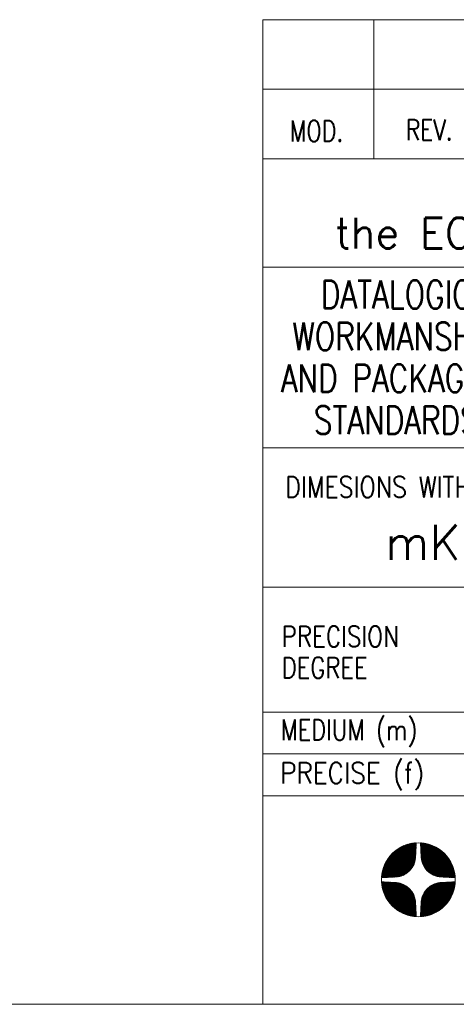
# Model space of a CAD drawing. Header units: millimetres. Extents: x 0 to 415, y 0 to 292.
# Tile 2 of 26: x 208 to 239, y 5 to 76. Entities that reach past the tile are written whole.
import ezdxf

# ---------------------------------------------------------------- set-up
doc = ezdxf.new("R2010")
doc.units = ezdxf.units.MM
doc.layers.add('1', color=7, linetype='Continuous', true_color=0xffffff)
doc.layers.add('256', color=7, linetype='Continuous', true_color=0xffffff)
doc.styles.add('blockfont', font='simplex.shx')
doc.styles.add('ideas_simplex', font='simplex.shx')

# ---------------------------------------------------------------- blocks, each defined once
blk = doc.blocks.new('HATCH19')
at = {"color": 5, "lineweight": 13}
for p, q in [((236.357539, 11.320064), (238.842144, 13.804669)), ((236.359053, 11.348953), (238.813255, 13.803155)), ((236.360567, 11.377842), (238.784365, 13.801641)), ((236.362081, 11.406732), (238.755476, 13.800126)), ((236.363595, 11.435621), (238.726587, 13.798612)), ((236.365109, 11.464511), (238.697697, 13.797098)), ((236.366623, 11.4934), (238.668808, 13.795584)), ((236.368137, 11.52229), (238.639918, 13.79407)), ((236.369601, 11.30475), (238.857458, 13.792607)), ((236.369651, 11.551179), (238.611029, 13.792556)), ((236.371165, 11.580069), (238.582139, 13.791042)), ((236.372679, 11.608958), (238.55325, 13.789528)), ((236.374194, 11.637847), (238.524361, 13.788014)), ((236.375708, 11.666737), (238.495471, 13.7865)), ((236.377222, 11.695626), (238.466582, 13.784986)), ((236.378736, 11.724516), (238.437692, 13.783472)), ((236.38025, 11.753405), (238.408803, 13.781958)), ((236.381764, 11.782295), (238.379913, 13.780444)), ((236.383278, 11.811184), (238.351024, 13.77893)), ((236.384792, 11.840074), (238.322135, 13.777416)), ((236.386306, 11.868963), (238.293245, 13.775902)), ((236.38782, 11.897852), (238.264356, 13.774388)), ((236.389334, 11.926742), (238.235466, 13.772874)), ((236.390848, 11.955631), (238.206577, 13.77136)), ((236.392362, 11.984521), (238.177687, 13.769846)), ((236.393876, 12.01341), (238.148798, 13.768332)), ((236.39539, 12.0423), (238.119908, 13.766818)), ((236.396904, 12.071189), (238.091019, 13.765304)), ((236.398418, 12.100079), (238.06213, 13.76379)), ((236.398944, 11.306718), (238.855491, 13.763264)), ((236.399932, 12.128968), (238.03324, 13.762276)), ((236.401446, 12.157857), (238.004351, 13.760762)), ((236.40296, 12.186747), (237.975461, 13.759248)), ((236.404474, 12.215636), (237.946572, 13.757734)), ((236.405988, 12.244526), (237.917682, 13.75622)), ((236.407502, 12.273415), (237.888793, 13.754706)), ((236.409016, 12.302305), (237.859904, 13.753192)), ((236.41053, 12.331194), (237.831014, 13.751678)), ((236.412325, 12.360364), (237.801844, 13.749883)), ((236.414748, 12.390163), (237.772045, 13.74746)), ((236.417847, 12.420637), (237.741571, 13.744362)), ((236.421673, 12.451838), (237.71037, 13.740536)), ((236.426287, 12.483828), (237.67838, 13.735921)), ((236.428644, 11.309042), (238.853167, 13.733565)), ((236.431762, 12.516679), (237.64553, 13.730446)), ((236.438181, 12.550473), (237.611735, 13.724027)), ((236.445645, 12.585313), (237.576896, 13.716563)), ((236.454276, 12.621319), (237.540889, 13.707932)), ((236.458714, 11.311737), (238.850472, 13.703494)), ((236.464225, 12.658643), (237.503565, 13.697983)), ((236.47568, 12.697474), (237.464735, 13.686528)), ((236.488884, 12.738053), (237.424155, 13.673324)), ((236.489171, 11.314818), (238.84739, 13.673037)), ((236.504159, 12.780703), (237.381505, 13.65805)), ((236.520031, 11.318303), (238.843905, 13.642177)), ((236.521946, 12.825866), (237.336342, 13.640262)), ((236.542881, 12.874177), (237.288031, 13.619327)), ((236.551313, 11.322209), (238.839999, 13.610896)), ((236.567944, 12.926615), (237.235594, 13.594264)), ((236.583035, 11.326556), (238.835652, 13.579173)), ((236.598787, 12.984833), (237.177375, 13.563422)), ((236.61522, 11.331366), (238.830843, 13.546988)), ((236.638663, 13.052085), (237.110124, 13.523545)), ((236.647892, 11.336662), (238.825547, 13.514317)), ((236.681075, 11.34247), (238.819739, 13.481133)), ((236.696171, 13.136968), (237.02524, 13.466037)), ((236.714799, 11.348818), (238.81339, 13.447409)), ((236.749096, 11.355739), (238.806469, 13.413113)), ((236.783999, 11.363268), (238.798941, 13.378209)), ((236.81955, 11.371442), (238.790766, 13.342659)), ((236.85579, 11.380308), (238.7819, 13.306418)), ((236.892772, 11.389914), (238.772295, 13.269437)), ((236.93055, 11.400316), (238.761892, 13.231659)), ((236.969189, 11.41158), (238.750628, 13.193019)), ((237.008764, 11.42378), (238.738428, 13.153444)), ((237.049363, 11.437003), (238.725205, 13.112846)), ((237.091086, 11.451351), (238.710858, 13.071123)), ((237.134055, 11.466944), (238.695264, 13.028154)), ((237.178415, 11.483929), (238.678279, 12.983793)), ((237.224346, 11.502485), (238.659724, 12.937862)), ((237.27207, 11.522833), (238.639376, 12.890139)), ((237.321868, 11.545256), (238.616953, 12.840341)), ((237.37411, 11.570122), (238.592086, 12.788098)), ((237.429294, 11.597931), (238.564277, 12.732914)), ((237.488121, 11.629382), (238.532826, 12.674088)), ((237.551633, 11.665519), (238.49669, 12.610576)), ((237.621508, 11.708019), (238.454189, 12.5407)), ((237.700793, 11.759928), (238.40228, 12.461415)), ((237.796286, 11.828046), (238.334163, 12.365922)), ((237.933104, 11.937489), (238.22472, 12.229104))]:
    blk.add_line(p, q, dxfattribs=at)
blk = doc.blocks.new('HATCH21')
at = {"color": 5, "lineweight": 13}
for p, q in [((236.358574, 16.571414), (236.392138, 16.604978)), ((236.359937, 16.545402), (236.417607, 16.603071)), ((236.3613, 16.519389), (236.442849, 16.600938)), ((236.362663, 16.493377), (236.46787, 16.598584)), ((236.364027, 16.467365), (236.492676, 16.596015)), ((236.36539, 16.441353), (236.517271, 16.593234)), ((236.366753, 16.415341), (236.541659, 16.590247)), ((236.368116, 16.389329), (236.565846, 16.587058)), ((236.36948, 16.363316), (236.589835, 16.583672)), ((236.370843, 16.337304), (236.61363, 16.580092)), ((236.372206, 16.311292), (236.637236, 16.576322)), ((236.373569, 16.28528), (236.660655, 16.572366)), ((236.374933, 16.259268), (236.683892, 16.568227)), ((236.376296, 16.233256), (236.70695, 16.56391)), ((236.377659, 16.207243), (236.729832, 16.559416)), ((236.379022, 16.181231), (236.752541, 16.55475)), ((236.380386, 16.155219), (236.77508, 16.549913)), ((236.381749, 16.129207), (236.797452, 16.54491)), ((236.383112, 16.103195), (236.819659, 16.539742)), ((236.384475, 16.077182), (236.841705, 16.534412)), ((236.385839, 16.05117), (236.863591, 16.528923)), ((236.387202, 16.025158), (236.885321, 16.523278)), ((236.388565, 15.999146), (236.906896, 16.517477)), ((236.389928, 15.973134), (236.928319, 16.511525)), ((236.391292, 15.947122), (236.949592, 16.505422)), ((236.392655, 15.921109), (236.970717, 16.499172)), ((236.394018, 15.895097), (236.991696, 16.492775)), ((236.395381, 15.869085), (237.01253, 16.486234)), ((236.396744, 15.843073), (237.033222, 16.479551)), ((236.398108, 15.817061), (237.053774, 16.472727)), ((236.399471, 15.791049), (237.074187, 16.465764)), ((236.400834, 15.765036), (237.094462, 16.458664)), ((236.402197, 15.739024), (237.114602, 16.451429)), ((236.403561, 15.713012), (237.134608, 16.44406)), ((236.404924, 15.687), (237.154482, 16.436558)), ((236.406287, 15.660988), (237.174224, 16.428925)), ((236.40765, 15.634975), (237.193837, 16.421162)), ((236.409014, 15.608963), (237.213321, 16.41327)), ((236.410377, 15.582951), (237.232678, 16.405252)), ((236.411893, 15.557092), (237.251909, 16.397108)), ((236.413819, 15.531642), (237.271015, 16.388839)), ((236.416141, 15.506589), (237.289998, 16.380446)), ((236.418843, 15.481915), (237.308859, 16.371931)), ((236.42191, 15.457607), (237.327598, 16.363295)), ((236.425328, 15.43365), (237.346217, 16.354538)), ((236.429086, 15.410032), (237.364716, 16.345662)), ((236.433171, 15.386742), (237.383097, 16.336668)), ((236.437573, 15.363769), (237.401361, 16.327556)), ((236.442282, 15.341102), (237.419508, 16.318328)), ((236.447289, 15.318733), (237.43754, 16.308984)), ((236.452584, 15.296654), (237.455457, 16.299526)), ((236.458161, 15.274855), (237.47326, 16.289953)), ((236.464012, 15.25333), (237.490949, 16.280267)), ((236.47013, 15.232073), (237.508526, 16.270469)), ((236.476508, 15.211075), (237.525992, 16.260559)), ((236.48314, 15.190332), (237.543346, 16.250538)), ((236.490022, 15.169838), (237.56059, 16.240407)), ((236.497146, 15.149588), (237.577724, 16.230166)), ((236.50451, 15.129575), (237.59475, 16.219815)), ((236.512107, 15.109797), (237.611666, 16.209357)), ((236.519933, 15.090248), (237.628475, 16.19879)), ((236.527985, 15.070925), (237.645177, 16.188116)), ((236.536259, 15.051823), (237.661771, 16.177335)), ((236.54475, 15.032939), (237.67826, 16.166448)), ((236.553456, 15.014269), (237.694642, 16.155455)), ((236.562373, 14.995811), (237.710919, 16.144357)), ((236.571499, 14.977561), (237.727091, 16.133153)), ((236.58083, 14.959517), (237.743158, 16.121845)), ((236.590364, 14.941676), (237.759122, 16.110433)), ((236.600098, 14.924034), (237.774982, 16.098918)), ((236.610031, 14.906591), (237.790738, 16.087299)), ((236.620159, 14.889344), (237.806391, 16.075576)), ((236.630481, 14.872291), (237.821942, 16.063751)), ((236.640995, 14.85543), (237.83739, 16.051824)), ((236.6517, 14.838759), (237.852736, 16.039795)), ((236.662593, 14.822276), (237.86798, 16.027664)), ((236.673673, 14.805981), (237.883123, 16.015431)), ((236.684938, 14.789871), (237.898164, 16.003097)), ((236.696388, 14.773946), (237.913104, 15.990661)), ((236.708022, 14.758203), (237.927943, 15.978125)), ((236.719837, 14.742643), (237.942682, 15.965488)), ((236.731833, 14.727265), (237.95732, 15.952751)), ((236.74401, 14.712066), (237.971857, 15.939913)), ((236.756367, 14.697047), (237.986294, 15.926975)), ((236.768902, 14.682207), (238.000632, 15.913936)), ((236.781615, 14.667545), (238.014869, 15.900798)), ((236.794506, 14.65306), (238.029006, 15.88756)), ((236.807575, 14.638753), (238.043043, 15.874221)), ((236.82082, 14.624623), (238.05698, 15.860783)), ((236.834243, 14.61067), (238.070818, 15.847245)), ((236.847842, 14.596894), (238.084556, 15.833608)), ((236.861618, 14.583294), (238.098194, 15.81987)), ((236.87557, 14.569871), (238.111732, 15.806033)), ((236.889699, 14.556625), (238.12517, 15.792096)), ((236.904005, 14.543556), (238.138509, 15.778059)), ((236.918489, 14.530664), (238.151748, 15.763923)), ((236.93315, 14.51795), (238.164886, 15.749686)), ((236.94799, 14.505414), (238.177925, 15.735349)), ((236.963008, 14.493057), (238.190864, 15.720912)), ((236.978206, 14.48088), (238.203702, 15.706375)), ((236.993585, 14.468883), (238.21644, 15.691738)), ((237.009144, 14.457067), (238.229077, 15.677)), ((237.024886, 14.445433), (238.241613, 15.662161)), ((237.04081, 14.433982), (238.254049, 15.647221)), ((237.056919, 14.422716), (238.266384, 15.63218)), ((237.073214, 14.411635), (238.278617, 15.617038)), ((237.089696, 14.400741), (238.290748, 15.601794)), ((237.106366, 14.390036), (238.302778, 15.586448)), ((237.123227, 14.379522), (238.314706, 15.571)), ((237.140279, 14.369199), (238.326531, 15.55545)), ((237.157526, 14.35907), (238.338254, 15.539797)), ((237.174968, 14.349137), (238.349873, 15.524042)), ((237.192609, 14.339401), (238.361389, 15.508182)), ((237.210449, 14.329867), (238.372802, 15.492219)), ((237.228493, 14.320535), (238.38411, 15.476152)), ((237.246742, 14.311409), (238.395314, 15.45998)), ((237.265199, 14.302491), (238.406413, 15.443704)), ((237.283868, 14.293784), (238.417406, 15.427322)), ((237.302751, 14.285292), (238.428293, 15.410834)), ((237.321852, 14.277017), (238.439075, 15.39424)), ((237.341175, 14.268965), (238.449749, 15.377539)), ((237.360723, 14.261137), (238.460316, 15.36073)), ((237.3805, 14.253539), (238.470775, 15.343814)), ((237.400512, 14.246175), (238.481126, 15.326789)), ((237.420762, 14.239049), (238.491367, 15.309655)), ((237.441255, 14.232167), (238.501499, 15.292412)), ((237.461997, 14.225534), (238.51152, 15.275058)), ((237.482993, 14.219155), (238.521431, 15.257593)), ((237.50425, 14.213036), (238.53123, 15.240016)), ((237.525774, 14.207185), (238.540916, 15.222327)), ((237.547571, 14.201607), (238.550489, 15.204524)), ((237.56965, 14.19631), (238.559948, 15.186608)), ((237.592018, 14.191302), (238.569292, 15.168577)), ((237.614683, 14.186592), (238.578521, 15.15043)), ((237.637655, 14.182189), (238.587633, 15.132166)), ((237.660944, 14.178103), (238.596627, 15.113786)), ((237.684561, 14.174344), (238.605504, 15.095287)), ((237.708516, 14.170924), (238.614261, 15.076668)), ((237.732823, 14.167855), (238.622898, 15.05793)), ((237.757496, 14.165152), (238.631413, 15.03907)), ((237.782548, 14.162829), (238.639806, 15.020087)), ((237.807996, 14.160902), (238.648076, 15.000981)), ((237.833854, 14.159384), (238.65622, 14.981751)), ((237.859866, 14.158021), (238.664239, 14.962394)), ((237.885878, 14.156658), (238.672131, 14.94291)), ((237.91189, 14.155294), (238.679894, 14.923298)), ((237.937903, 14.153931), (238.687528, 14.903556)), ((237.963915, 14.152568), (238.69503, 14.883683)), ((237.989927, 14.151205), (238.7024, 14.863678)), ((238.015939, 14.149841), (238.709636, 14.843538)), ((238.041951, 14.148478), (238.716736, 14.823263)), ((238.067963, 14.147115), (238.723699, 14.802851)), ((238.093976, 14.145752), (238.730524, 14.7823)), ((238.119988, 14.144388), (238.737207, 14.761608)), ((238.146, 14.143025), (238.743749, 14.740774)), ((238.172012, 14.141662), (238.750146, 14.719796)), ((238.198024, 14.140299), (238.756397, 14.698672)), ((238.224036, 14.138935), (238.762501, 14.6774)), ((238.250049, 14.137572), (238.768454, 14.655977)), ((238.276061, 14.136209), (238.774254, 14.634403)), ((238.302073, 14.134846), (238.779901, 14.612673)), ((238.328085, 14.133482), (238.78539, 14.590787)), ((238.354097, 14.132119), (238.79072, 14.568742)), ((238.380109, 14.130756), (238.795889, 14.546535)), ((238.406122, 14.129393), (238.800893, 14.524164)), ((238.432134, 14.128029), (238.80573, 14.501626)), ((238.458146, 14.126666), (238.810397, 14.478917)), ((238.484158, 14.125303), (238.814891, 14.456036)), ((238.51017, 14.12394), (238.81921, 14.432979)), ((238.536182, 14.122576), (238.823349, 14.409743)), ((238.562195, 14.121213), (238.827305, 14.386324)), ((238.588207, 14.11985), (238.831076, 14.362719)), ((238.614219, 14.118487), (238.834657, 14.338924)), ((238.640231, 14.117123), (238.838044, 14.314936)), ((238.666243, 14.11576), (238.841233, 14.29075)), ((238.692255, 14.114397), (238.844221, 14.266362)), ((238.718268, 14.113034), (238.847003, 14.241769)), ((238.74428, 14.11167), (238.849573, 14.216964)), ((238.770292, 14.110307), (238.851928, 14.191943)), ((238.796304, 14.108944), (238.854062, 14.166701)), ((238.822316, 14.107581), (238.855969, 14.141234))]:
    blk.add_line(p, q, dxfattribs=at)
blk = doc.blocks.new('HATCH23')
at = {"color": 5, "lineweight": 13}
for p, q in [((233.555755, 14.11871), (236.043497, 16.606453)), ((233.557723, 14.148055), (236.014153, 16.604484)), ((233.560049, 14.177755), (235.984452, 16.602159)), ((233.562745, 14.207827), (235.95438, 16.599463)), ((233.565828, 14.238286), (235.923922, 16.59638)), ((233.569314, 14.269147), (235.89306, 16.592893)), ((233.570955, 14.106536), (236.055672, 16.591253)), ((233.573222, 14.30043), (235.861777, 16.588986)), ((233.577571, 14.332154), (235.830053, 16.584637)), ((233.582382, 14.364341), (235.797866, 16.579826)), ((233.58768, 14.397015), (235.765193, 16.574528)), ((233.59349, 14.4302), (235.732008, 16.568718)), ((233.599841, 14.463926), (235.698282, 16.562367)), ((233.599845, 14.10805), (236.054158, 16.562363)), ((233.606764, 14.498225), (235.663983, 16.555444)), ((233.614294, 14.533131), (235.629077, 16.547913)), ((233.622471, 14.568683), (235.593524, 16.539736)), ((233.628734, 14.109564), (236.052644, 16.533474)), ((233.63134, 14.604927), (235.557281, 16.530868)), ((233.640948, 14.641911), (235.520297, 16.52126)), ((233.651354, 14.679692), (235.482516, 16.510854)), ((233.657624, 14.111078), (236.05113, 16.504584)), ((233.662621, 14.718335), (235.443873, 16.499587)), ((233.674825, 14.757914), (235.404294, 16.487383)), ((233.686513, 14.112592), (236.049616, 16.475695)), ((233.688051, 14.798516), (235.363692, 16.474156)), ((233.702403, 14.840243), (235.321965, 16.459804)), ((233.715403, 14.114106), (236.048102, 16.446805)), ((233.718002, 14.883217), (235.278991, 16.444206)), ((233.734992, 14.927583), (235.234625, 16.427215)), ((233.744292, 14.11562), (236.046588, 16.417916)), ((233.753554, 14.97352), (235.188688, 16.408654)), ((233.773182, 14.117134), (236.045074, 16.389027)), ((233.773909, 15.02125), (235.140957, 16.388299)), ((233.79634, 15.071057), (235.091151, 16.365868)), ((233.802071, 14.118648), (236.04356, 16.360137)), ((233.821217, 15.123309), (235.038899, 16.340991)), ((233.830961, 14.120162), (236.042046, 16.331248)), ((233.849037, 15.178505), (234.983703, 16.31317)), ((233.85985, 14.121676), (236.040532, 16.302358)), ((233.880504, 15.237347), (234.924861, 16.281704)), ((233.888739, 14.12319), (236.039018, 16.273469)), ((233.91666, 15.300878), (234.861329, 16.245548)), ((233.917629, 14.124704), (236.037504, 16.244579)), ((233.946518, 14.126218), (236.03599, 16.21569)), ((233.959188, 15.370782), (234.791426, 16.20302)), ((233.975408, 14.127732), (236.034476, 16.186801)), ((234.004297, 14.129246), (236.032962, 16.157911)), ((234.011141, 15.45011), (234.712098, 16.151067)), ((234.033187, 14.130761), (236.031448, 16.129022)), ((234.062076, 14.132275), (236.029934, 16.100132)), ((234.079341, 15.545686), (234.616521, 16.082866)), ((234.090966, 14.133789), (236.02842, 16.071243)), ((234.119855, 14.135303), (236.026906, 16.042353)), ((234.148745, 14.136817), (236.025392, 16.013464)), ((234.177634, 14.138331), (236.023878, 15.984574)), ((234.189084, 15.682804), (234.479403, 15.973124)), ((234.206524, 14.139845), (236.022364, 15.955685)), ((234.235413, 14.141359), (236.02085, 15.926796)), ((234.264302, 14.142873), (236.019336, 15.897906)), ((234.293192, 14.144387), (236.017822, 15.869017)), ((234.322081, 14.145901), (236.016308, 15.840127)), ((234.350971, 14.147415), (236.014794, 15.811238)), ((234.37986, 14.148929), (236.01328, 15.782348)), ((234.40875, 14.150443), (236.011766, 15.753459)), ((234.437639, 14.151957), (236.010252, 15.724569)), ((234.466529, 14.153471), (236.008738, 15.69568)), ((234.495418, 14.154985), (236.007224, 15.666791)), ((234.524308, 14.156499), (236.00571, 15.637901)), ((234.553197, 14.158013), (236.004196, 15.609012)), ((234.582087, 14.159527), (236.002682, 15.580122)), ((234.611255, 14.16132), (236.000889, 15.550954)), ((234.641051, 14.163741), (235.998468, 15.521158)), ((234.671522, 14.166837), (235.995372, 15.490686)), ((234.702721, 14.17066), (235.991549, 15.459488)), ((234.734708, 14.175272), (235.986937, 15.427501)), ((234.767555, 14.180743), (235.981466, 15.394654)), ((234.801346, 14.187159), (235.97505, 15.360863)), ((234.836181, 14.194619), (235.96759, 15.326027)), ((234.872184, 14.203245), (235.958963, 15.290025)), ((234.909502, 14.213189), (235.94902, 15.252706)), ((234.948327, 14.224638), (235.937571, 15.213882)), ((234.988899, 14.237835), (235.924374, 15.173309)), ((235.031541, 14.253102), (235.909107, 15.130667)), ((235.076694, 14.270878), (235.89133, 15.085515)), ((235.124992, 14.291801), (235.870408, 15.037217)), ((235.177412, 14.316846), (235.845363, 14.984797)), ((235.235605, 14.347663), (235.814545, 14.926604)), ((235.302814, 14.387497), (235.774712, 14.859395)), ((235.387599, 14.444906), (235.717302, 14.77461))]:
    blk.add_line(p, q, dxfattribs=at)
blk = doc.blocks.new('HATCH25')
at = {"color": 5, "lineweight": 13}
for p, q in [((233.55723, 13.770071), (233.590794, 13.803635)), ((233.559137, 13.744602), (233.616806, 13.802271)), ((233.56127, 13.71936), (233.642818, 13.800908)), ((233.563624, 13.694338), (233.66883, 13.799545)), ((233.566194, 13.669533), (233.694843, 13.798182)), ((233.568974, 13.644938), (233.720855, 13.796818)), ((233.571961, 13.620549), (233.746867, 13.795455)), ((233.57515, 13.596363), (233.772879, 13.794092)), ((233.578537, 13.572374), (233.798891, 13.792729)), ((233.582117, 13.548579), (233.824904, 13.791366)), ((233.585886, 13.524973), (233.850916, 13.790002)), ((233.589842, 13.501553), (233.876928, 13.788639)), ((233.593981, 13.478316), (233.90294, 13.787276)), ((233.598298, 13.455259), (233.928952, 13.785913)), ((233.602792, 13.432377), (233.954965, 13.784549)), ((233.607459, 13.409668), (233.980977, 13.783186)), ((233.612295, 13.387129), (234.006989, 13.781823)), ((233.617299, 13.364757), (234.033001, 13.78046)), ((233.622466, 13.342549), (234.059013, 13.779096)), ((233.627796, 13.320504), (234.085026, 13.777733)), ((233.633285, 13.298617), (234.111038, 13.77637)), ((233.638931, 13.276887), (234.13705, 13.775007)), ((233.644731, 13.255312), (234.163062, 13.773643)), ((233.650683, 13.233889), (234.189074, 13.77228)), ((233.656786, 13.212617), (234.215086, 13.770917)), ((233.663037, 13.191492), (234.241099, 13.769554)), ((233.669433, 13.170513), (234.267111, 13.768191)), ((233.675974, 13.149679), (234.293123, 13.766827)), ((233.682658, 13.128986), (234.319135, 13.765464)), ((233.689481, 13.108435), (234.345147, 13.764101)), ((233.696444, 13.088022), (234.37116, 13.762738)), ((233.703544, 13.067746), (234.397172, 13.761374)), ((233.710779, 13.047606), (234.423184, 13.760011)), ((233.718148, 13.0276), (234.449196, 13.758648)), ((233.72565, 13.007727), (234.475208, 13.757285)), ((233.733284, 12.987984), (234.501221, 13.755921)), ((233.741046, 12.968372), (234.527233, 13.754558)), ((233.748938, 12.948888), (234.553245, 13.753195)), ((233.756956, 12.929531), (234.579257, 13.751832)), ((233.7651, 12.9103), (234.605116, 13.750315)), ((233.773369, 12.891193), (234.630566, 13.74839)), ((233.781762, 12.87221), (234.65562, 13.746068)), ((233.790277, 12.85335), (234.680293, 13.743366)), ((233.798913, 12.834611), (234.704602, 13.740299)), ((233.80767, 12.815992), (234.728558, 13.73688)), ((233.816546, 12.797492), (234.752176, 13.733123)), ((233.82554, 12.779111), (234.775466, 13.729037)), ((233.834652, 12.760848), (234.79844, 13.724635)), ((233.84388, 12.7427), (234.821106, 13.719927)), ((233.853224, 12.724669), (234.843475, 13.71492)), ((233.862682, 12.706752), (234.865555, 13.709624)), ((233.872255, 12.688949), (234.887353, 13.704047)), ((233.881941, 12.671259), (234.908878, 13.698197)), ((233.891739, 12.653682), (234.930136, 13.692079)), ((233.901649, 12.636217), (234.951133, 13.685701)), ((233.91167, 12.618862), (234.971876, 13.679068)), ((233.921801, 12.601618), (234.99237, 13.672187)), ((233.932042, 12.584484), (235.012621, 13.665062)), ((233.942393, 12.567459), (235.032633, 13.657699)), ((233.952851, 12.550542), (235.052411, 13.650102)), ((233.963418, 12.533733), (235.07196, 13.642275)), ((233.974092, 12.517032), (235.091283, 13.634223)), ((233.984873, 12.500437), (235.110385, 13.62595)), ((233.99576, 12.483949), (235.129269, 13.617458)), ((234.006753, 12.467567), (235.147939, 13.608753)), ((234.017851, 12.45129), (235.166397, 13.599835)), ((234.029055, 12.435118), (235.184647, 13.59071)), ((234.040363, 12.41905), (235.202691, 13.581379)), ((234.051775, 12.403087), (235.220533, 13.571845)), ((234.06329, 12.387227), (235.238174, 13.56211)), ((234.07491, 12.371471), (235.255617, 13.552178)), ((234.086632, 12.355817), (235.272864, 13.54205)), ((234.098457, 12.340267), (235.289917, 13.531727)), ((234.110384, 12.324819), (235.306779, 13.521213)), ((234.122413, 12.309473), (235.32345, 13.510509)), ((234.134545, 12.294229), (235.339932, 13.499616)), ((234.146777, 12.279086), (235.356228, 13.488536)), ((234.159112, 12.264045), (235.372337, 13.47727)), ((234.171547, 12.249104), (235.388263, 13.46582)), ((234.184083, 12.234265), (235.404005, 13.454187)), ((234.19672, 12.219527), (235.419565, 13.442372)), ((234.209457, 12.204889), (235.434944, 13.430375)), ((234.222295, 12.190351), (235.450142, 13.418198)), ((234.235233, 12.175914), (235.465162, 13.405842)), ((234.248272, 12.161577), (235.480002, 13.393307)), ((234.26141, 12.14734), (235.494664, 13.380594)), ((234.274649, 12.133203), (235.509148, 13.367702)), ((234.287987, 12.119166), (235.523455, 13.354634)), ((234.301425, 12.105228), (235.537585, 13.341388)), ((234.314963, 12.091391), (235.551538, 13.327966)), ((234.3286, 12.077653), (235.565314, 13.314367)), ((234.342338, 12.064015), (235.578914, 13.300591)), ((234.356175, 12.050477), (235.592337, 13.286639)), ((234.370112, 12.037038), (235.605583, 13.27251)), ((234.384149, 12.0237), (235.618652, 13.258203)), ((234.398285, 12.010461), (235.631544, 13.24372)), ((234.412522, 11.997322), (235.644258, 13.229058)), ((234.426859, 11.984284), (235.656794, 13.214219)), ((234.441296, 11.971345), (235.669151, 13.1992)), ((234.455833, 11.958507), (235.681328, 13.184002)), ((234.47047, 11.945769), (235.693326, 13.168624)), ((234.485209, 11.933132), (235.705142, 13.153065)), ((234.500047, 11.920595), (235.716776, 13.137323)), ((234.514987, 11.908159), (235.728226, 13.121398)), ((234.530028, 11.895825), (235.739493, 13.105289)), ((234.54517, 11.883592), (235.750573, 13.088995)), ((234.560414, 11.87146), (235.761467, 13.072513)), ((234.57576, 11.85943), (235.772172, 13.055842)), ((234.591208, 11.847503), (235.782687, 13.038982)), ((234.606758, 11.835677), (235.79301, 13.021929)), ((234.622411, 11.823955), (235.803139, 13.004683)), ((234.638167, 11.812335), (235.813072, 12.98724)), ((234.654026, 11.800819), (235.822807, 12.9696)), ((234.669989, 11.789407), (235.832342, 12.951759)), ((234.686056, 11.778099), (235.841673, 12.933716)), ((234.702228, 11.766895), (235.8508, 12.915467)), ((234.718504, 11.755796), (235.859718, 12.897009)), ((234.734886, 11.744803), (235.868424, 12.878341)), ((234.751374, 11.733915), (235.876917, 12.859457)), ((234.767968, 11.723134), (235.885191, 12.840356)), ((234.78467, 11.712459), (235.893244, 12.821034)), ((234.801478, 11.701892), (235.901071, 12.801486)), ((234.818394, 11.691433), (235.908669, 12.781708)), ((234.835419, 11.681083), (235.916033, 12.761697)), ((234.852553, 11.670841), (235.923159, 12.741447)), ((234.869797, 11.660709), (235.930041, 12.720954)), ((234.887151, 11.650688), (235.936674, 12.700212)), ((234.904616, 11.640778), (235.943053, 12.679215)), ((234.922192, 11.630979), (235.949172, 12.657959)), ((234.939882, 11.621293), (235.955024, 12.636435)), ((234.957684, 11.61172), (235.960602, 12.614637)), ((234.9756, 11.602261), (235.965899, 12.592559)), ((234.993632, 11.592916), (235.970906, 12.570191)), ((235.011778, 11.583688), (235.975616, 12.547525)), ((235.030042, 11.574576), (235.980019, 12.524553)), ((235.048422, 11.565581), (235.984106, 12.501264)), ((235.066922, 11.556705), (235.987865, 12.477648)), ((235.08554, 11.547948), (235.991284, 12.453692)), ((235.104279, 11.539311), (235.994353, 12.429385)), ((235.123139, 11.530795), (235.997056, 12.404713)), ((235.142121, 11.522402), (235.999379, 12.379661)), ((235.161227, 11.514133), (236.001306, 12.354212)), ((235.180458, 11.505988), (236.002824, 12.328355)), ((235.199814, 11.497969), (236.004187, 12.302342)), ((235.219298, 11.490078), (236.005551, 12.27633)), ((235.23891, 11.482314), (236.006914, 12.250318)), ((235.258652, 11.474681), (236.008277, 12.224306)), ((235.278525, 11.467178), (236.00964, 12.198294)), ((235.29853, 11.459808), (236.011004, 12.172282)), ((235.31867, 11.452573), (236.012367, 12.146269)), ((235.338945, 11.445472), (236.01373, 12.120257)), ((235.359357, 11.438509), (236.015093, 12.094245)), ((235.379909, 11.431685), (236.016457, 12.068233)), ((235.4006, 11.425001), (236.01782, 12.042221)), ((235.421434, 11.41846), (236.019183, 12.016209)), ((235.442412, 11.412062), (236.020546, 11.990196)), ((235.463537, 11.405811), (236.02191, 11.964184)), ((235.484809, 11.399708), (236.023273, 11.938172)), ((235.506231, 11.393755), (236.024636, 11.91216)), ((235.527806, 11.387954), (236.025999, 11.886148)), ((235.549535, 11.382308), (236.027363, 11.860135)), ((235.571421, 11.376818), (236.028726, 11.834123)), ((235.593466, 11.371488), (236.030089, 11.808111)), ((235.615673, 11.36632), (236.031452, 11.782099)), ((235.638044, 11.361316), (236.032815, 11.756087)), ((235.660583, 11.356479), (236.034179, 11.730075)), ((235.683291, 11.351811), (236.035542, 11.704062)), ((235.706172, 11.347317), (236.036905, 11.67805)), ((235.729229, 11.342999), (236.038268, 11.652038)), ((235.752466, 11.33886), (236.039632, 11.626026)), ((235.775885, 11.334903), (236.040995, 11.600014)), ((235.799489, 11.331133), (236.042358, 11.574001)), ((235.823284, 11.327552), (236.043721, 11.547989)), ((235.847272, 11.324165), (236.045085, 11.521977)), ((235.871458, 11.320975), (236.046448, 11.495965)), ((235.895846, 11.317988), (236.047811, 11.469953)), ((235.92044, 11.315206), (236.049174, 11.443941)), ((235.945245, 11.312636), (236.050538, 11.417928)), ((235.970265, 11.310281), (236.051901, 11.391916)), ((235.995507, 11.308147), (236.053264, 11.365904)), ((236.020975, 11.306239), (236.054627, 11.339892))]:
    blk.add_line(p, q, dxfattribs=at)
blk = doc.blocks.new('TabularNote1')
at = {"layer": '1', "color": 7, "linetype": 'Continuous', "lineweight": 18}
for p, q in [((0, 5), (8, 5)), ((0, 5), (0, 0)), ((8, 5), (8, 0)), ((8, 5), (16, 5)), ((0, 0), (8, 0)), ((8, 0), (16, 0))]:
    blk.add_line(p, q, dxfattribs=at)

msp = doc.modelspace()

# ---------------------------------------------------------------- linework, layer by layer
at = {"layer": '256', "color": 4, "linetype": 'Continuous', "lineweight": 18}
for p, q in [((233, 72.794267), (233, 65.794267)), ((225, 70.794267), (415, 70.794267)), ((225, 58), (415, 58)), ((225, 35), (415, 35)), ((225, 26), (240, 26)), ((225, 23), (240, 23))]:
    msp.add_line(p, q, dxfattribs=at)
at = {"layer": '256', "color": 3, "linetype": 'Continuous', "lineweight": 18}
for p, q in [((225, 70.794267), (225, 5)), ((225, 65.794267), (415, 65.794267)), ((225, 45), (233, 45)), ((225, 45), (233, 45)), ((233, 45), (241, 45)), ((233, 45), (241, 45)), ((225, 20), (240, 20)), ((15, 5), (415, 5))]:
    msp.add_line(p, q, dxfattribs=at)
at = {"layer": '256', "color": 5, "linetype": 'Continuous', "lineweight": 18}
for p, q in [((236.002624, 15.579025), (236.05677, 16.612204)), ((236.002624, 15.579025), (236.056509, 16.607222)), ((236.410582, 15.579025), (236.356436, 16.612204)), ((236.356697, 16.607222), (236.410582, 15.579025)), ((234.583183, 14.159585), (233.550005, 14.105438)), ((233.554986, 14.105699), (234.583183, 14.159585)), ((237.830023, 14.159585), (238.85822, 14.105699)), ((237.830023, 14.159585), (238.863201, 14.105438)), ((234.583183, 13.751626), (233.550005, 13.805773)), ((234.583183, 13.751626), (233.554986, 13.805511)), ((237.830023, 13.751626), (238.863201, 13.805773)), ((238.85822, 13.805511), (237.830023, 13.751626)), ((236.056509, 11.303989), (236.002624, 12.332186)), ((236.002624, 12.332186), (236.05677, 11.299007)), ((236.410582, 12.332186), (236.356436, 11.299007)), ((236.410582, 12.332186), (236.356697, 11.303989))]:
    msp.add_line(p, q, dxfattribs=at)
msp.add_circle((236.206603, 13.955605), 2.655861, dxfattribs=at)
for centre, radius, start, end in [((236.206603, 13.955605), 2.655861, 93.239752, 176.76025), ((236.206603, 13.955605), 2.655861, 3.239752, 86.760247), ((234.504679, 15.657529), 1.5, 273, 357), ((234.504679, 15.657529), 1.5, 273, 357), ((237.908527, 15.657529), 1.5, 183, 267), ((237.908527, 15.657529), 1.5, 183, 267), ((236.206603, 13.955605), 2.655861, 183.23975, 266.76025), ((234.504679, 12.253682), 1.5, 3, 86.999999), ((234.504679, 12.253682), 1.5, 3, 87), ((236.206603, 13.955605), 2.655861, 273.23975, 356.76025), ((237.908527, 12.253682), 1.5, 93, 177), ((237.908527, 12.253682), 1.5, 93, 177)]:
    msp.add_arc(centre, radius, start, end, dxfattribs=at)

# ---------------------------------------------------------------- block references
at = {"layer": '1', "color": 172, "linetype": 'Continuous', "lineweight": 18}
msp.add_blockref('TabularNote1', (225.000016, 70.794266), dxfattribs=at)
at = {"layer": '256', "color": 5, "linetype": 'Continuous', "lineweight": 13}
for name in ['HATCH23', 'HATCH21', 'HATCH25', 'HATCH19']:
    msp.add_blockref(name, (0, 0), dxfattribs=at)

# ---------------------------------------------------------------- texts
at = {"layer": '1', "color": 7, "linetype": 'Continuous', "lineweight": 18, "insert": (233.82, 36.129167), "char_height": 2.5, "attachment_point": 7, "line_spacing_factor": 1.204819, "style": 'ideas_simplex'}
msp.add_mtext('\\W0.9917;mK according to ISO 2768', dxfattribs=at)
at = {"layer": '256', "color": 1, "linetype": 'Continuous', "lineweight": 13, "char_height": 2, "attachment_point": 7, "line_spacing_factor": 0.903614, "style": 'blockfont'}
for insert in [(228.16191, 71.166857), (236.23984, 71.065704)]:
    msp.add_mtext('\\W0.9844; ', dxfattribs=dict(at, insert=insert))
at = {"layer": '256', "color": 4, "linetype": 'Continuous', "lineweight": 13, "char_height": 1.5, "attachment_point": 7, "line_spacing_factor": 0.903614, "style": 'blockfont'}
for s, insert in [('\\W0.7821;MOD.', (226.931151, 67.039453)), ('\\W0.7742;REV.', (235.288529, 67.125782)), ('\\W0.8308;DIMESIONS WITHOUT TOLERANCE DEGREE:', (226.62132, 41.450907)), ('\\W0.8120;PRECISION', (226.358962, 30.697577)), ('\\W0.8036;DEGREE', (226.358962, 28.447577)), ('\\W0.7974;MEDIUM (m)', (226.283141, 23.484981)), ('\\W0.8715;PRECISE (f)', (226.256789, 20.38548))]:
    msp.add_mtext(s, dxfattribs=dict(at, insert=insert))
at = {"layer": '256', "color": 3, "linetype": 'Continuous', "lineweight": 13, "line_spacing_factor": 0.903614, "style": 'blockfont'}
for s, insert, char_height, attachment_point in [('\\W0.9983;the EC directives to be referred to are 2002/95/EC and correlated subsequent ones.', (230.20326, 58.617319), 2.2, 7), ('\\W0.7821;DATALOGIC\\PWORKMANSHIP\\PAND PACKAGING\\PSTANDARDS', (234.612109, 46), 2, 8)]:
    msp.add_mtext(s, dxfattribs=dict(at, insert=insert, char_height=char_height, attachment_point=attachment_point))

doc.saveas('drawing.dxf')
